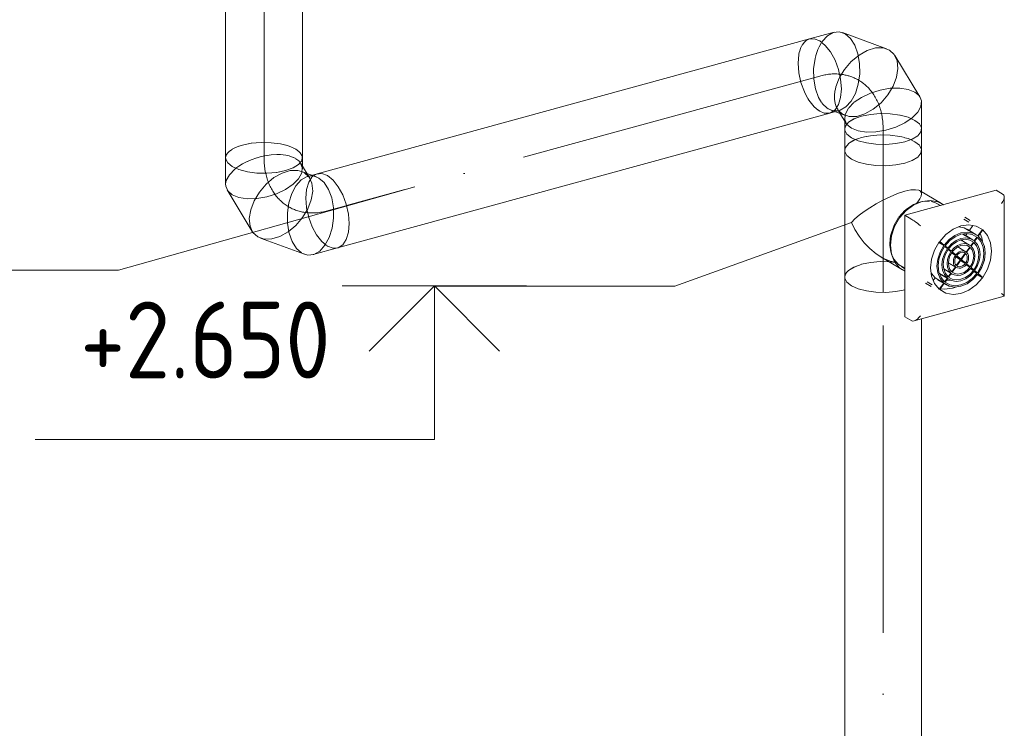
# Model space of a CAD drawing. Header units: millimetres. Extents: x 37142 to 74566, y 2709 to 34045.
# Tile 48 of 58: x 64073 to 65676, y 28080 to 29233. Entities that reach past the tile are written whole.
import ezdxf

# ---------------------------------------------------------------- set-up
doc = ezdxf.new("R2010")
doc.units = ezdxf.units.MM
doc.linetypes.add('ADSK_Осевая', pattern=[700, 500, -100, 0, -100])
for name, color, linetype, lineweight in [('A-____-NOTE-TEXT', 131, 'Continuous', 20), ('G-____-____-DIMS', 111, 'Continuous', 9), ('M-EQPM-____-OTLN', 50, 'Continuous', 20), ('M-HVAC-DUCT-CNTR', 70, 'ADSK_Осевая', 20), ('M-HVAC-DUCT-OTLN', 70, 'Continuous', 20)]:
    doc.layers.add(name, color=color, linetype=linetype, lineweight=lineweight)
doc.styles.add('GOST Common_1', font='GOST_Common.ttf', dxfattribs={"width": 0.9, "height": 125})

# ---------------------------------------------------------------- blocks, each defined once
blk = doc.blocks.new('ADSK_Отвод_Круглый - Стандарт-V25-3D Вент Right')
at = {"layer": 'M-HVAC-DUCT-OTLN', "color": 5}
for p, q in [((-1521.4, 29212.4), (-1561.2, 29201.5)), ((-1435.8, 29185.6), (-1507.5, 29211.8)), ((-1439.7, 29186.7), (-1431.3, 29183.5)), ((-1381.5, 29107.3), (-1422.3, 29174.5)), ((-1379, 29055), (-1379, 29098.3)), ((-1528.2, 29080.9), (-1512.8, 29085.2)), ((-1526.7, 29085.7), (-1502.5, 29076.9)), ((-1512.3, 29081.9), (-1501.5, 29064.1)), ((-1504, 29073), (-1504, 29055))]:
    blk.add_line(p, q, dxfattribs=at)
at = {"layer": 'M-HVAC-DUCT-OTLN', "color": 171}
for p, q in [((-1562.4, 29201.1), (-1566.6, 29198.9)), ((-1511.8, 29140), (-1504.4, 29152)), ((-1389.8, 29115.1), (-1382.5, 29108.8)), ((-1497.5, 29089.3), (-1488.9, 29098.1)), ((-1488.4, 29098.4), (-1476.7, 29106.4)), ((-1547, 29085.4), (-1544.7, 29084)), ((-1544.7, 29084), (-1537.7, 29081)), ((-1514.8, 29086.1), (-1517.2, 29090.2)), ((-1516, 29087.9), (-1514.7, 29085.8)), ((-1514.1, 29084.8), (-1512.3, 29081.9)), ((-1507.4, 29079.3), (-1513.7, 29084.8)), ((-1503.9, 29071), (-1503.4, 29077.6)), ((-1503.4, 29077.8), (-1502.9, 29079.5)), ((-1502.8, 29079.6), (-1497.8, 29088.9)), ((-1501.7, 29064.4), (-1503.8, 29070.5))]:
    blk.add_line(p, q, dxfattribs=at)
at = {"layer": 'M-HVAC-DUCT-OTLN', "color": 151}
for p, q in [((-1545.5, 29188.9), (-1542.5, 29194.4)), ((-1552.2, 29169.7), (-1551.1, 29174.1)), ((-1518.5, 29123.4), (-1514.2, 29135.1)), ((-1519.7, 29117.9), (-1518.5, 29123)), ((-1520.7, 29103.7), (-1520.8, 29104.8)), ((-1530.9, 29087.8), (-1533.1, 29089.2)), ((-1523.8, 29084.9), (-1530.9, 29087.7)), ((-1522, 29084.6), (-1523.7, 29084.9)), ((-1517.2, 29090.2), (-1518.6, 29093.3))]:
    blk.add_line(p, q, dxfattribs=at)
at = {"layer": 'M-HVAC-DUCT-OTLN', "color": 171}
for points in [[(-1541.5, 29195.9, 0), (-1540.7, 29197.2, 0), (-1532.2, 29206.6, 0), (-1522.7, 29212, 0)], [(-1573.6, 29191, 0), (-1575.2, 29187.8, 0), (-1577.8, 29180.5, 0)], [(-1566.7, 29198.9, 0), (-1569.6, 29196.3, 0), (-1573.5, 29191.2, 0)], [(-1577.9, 29179.9, 0), (-1578.8, 29176, 0), (-1580, 29161.9, 0)], [(-1504.4, 29152, 0), (-1493.4, 29164.8, 0), (-1480.7, 29175.3, 0), (-1467.3, 29182.8, 0), (-1454, 29186.8, 0), (-1441.7, 29187.1, 0), (-1439.7, 29186.7, 0)], [(-1580, 29161.9, 0), (-1578.8, 29146.4, 0), (-1575.2, 29130.5, 0), (-1569.6, 29115.4, 0), (-1564.4, 29105.3, 0)], [(-1476.7, 29106.4, 0), (-1462.1, 29113.3, 0), (-1446.2, 29118.4, 0), (-1429.9, 29121.2, 0), (-1414.4, 29121.6, 0), (-1400.7, 29119.5, 0), (-1389.8, 29115.1, 0)], [(-1564.1, 29104.8, 0), (-1562.4, 29102, 0), (-1553.9, 29091.3, 0), (-1547.4, 29085.7, 0)], [(-1537.4, 29080.9, 0), (-1535.6, 29080.5, 0), (-1528.4, 29080.9, 0)], [(-1513, 29085.1, 0), (-1521.3, 29084.5, 0), (-1522, 29084.6, 0)], [(-1476.7, 29075.7, 0), (-1462.1, 29078.7, 0), (-1446.2, 29080, 0), (-1429.9, 29079.6, 0), (-1414.4, 29077.6, 0)], [(-1413.8, 29077.5, 0), (-1400.7, 29074, 0), (-1389.8, 29069.1, 0)], [(-1503.9, 29055.7, 0), (-1502.9, 29059.7, 0), (-1497.8, 29065.9, 0), (-1488.9, 29071.4, 0), (-1476.7, 29075.7, 0)], [(-1389.8, 29069.1, 0), (-1382.5, 29063.3, 0), (-1379.1, 29056.9, 0)]]:
    blk.add_polyline3d(points, dxfattribs=at)
at = {"layer": 'M-HVAC-DUCT-OTLN', "color": 5}
for points in [[(-1522.7, 29212, 0), (-1512.8, 29213.1, 0), (-1503.2, 29209.8, 0)], [(-1503.2, 29209.8, 0), (-1494.6, 29202.4, 0), (-1487.5, 29191.3, 0), (-1482.4, 29177.3, 0), (-1479.7, 29161.3, 0), (-1479.5, 29144.6, 0), (-1481.9, 29128.1, 0)], [(-1544.7, 29198.4, 0), (-1553.9, 29201.9, 0), (-1562.4, 29201.1, 0)], [(-1509.5, 29120.5, 0), (-1510.7, 29136, 0), (-1514.3, 29151.9, 0), (-1519.8, 29167, 0), (-1527.1, 29180.4, 0), (-1535.6, 29191.1, 0), (-1544.7, 29198.4, 0)], [(-1431.3, 29183.5, 0), (-1423.5, 29176.3, 0), (-1418.8, 29166.1, 0), (-1417.5, 29153.5, 0), (-1419.8, 29139.4, 0), (-1425.4, 29124.7, 0), (-1433.9, 29110.5, 0)], [(-1481.9, 29128.1, 0), (-1486.6, 29113, 0), (-1493.5, 29100.3, 0), (-1502, 29091, 0), (-1511.5, 29085.6, 0), (-1512.8, 29085.2, 0)], [(-1528.2, 29080.9, 0), (-1527.1, 29081.3, 0), (-1519.8, 29086.1, 0), (-1514.3, 29094.6, 0), (-1510.7, 29106.4, 0), (-1509.5, 29120.5, 0)], [(-1433.9, 29110.5, 0), (-1444.9, 29097.7, 0), (-1457.6, 29087.1, 0), (-1471, 29079.6, 0), (-1484.3, 29075.6, 0), (-1496.5, 29075.4, 0), (-1506.9, 29079, 0)], [(-1382.5, 29108.8, 0), (-1379.1, 29100.8, 0), (-1380.1, 29091.8, 0), (-1385.2, 29082.5, 0), (-1394.1, 29073.3, 0), (-1406.3, 29064.9, 0)], [(-1493.1, 29056.2, 0), (-1500.5, 29062.6, 0), (-1501.5, 29064, 0)], [(-1406.3, 29064.9, 0), (-1420.8, 29058, 0), (-1436.8, 29053, 0), (-1453.1, 29050.2, 0), (-1468.6, 29049.8, 0), (-1482.2, 29051.8, 0), (-1493.1, 29056.2, 0)], [(-1493.1, 29040.9, 0), (-1500.5, 29046.7, 0), (-1503.8, 29053.1, 0), (-1503.9, 29055.7, 0)], [(-1379.1, 29056.9, 0), (-1380.1, 29050.3, 0), (-1385.2, 29044.1, 0), (-1394.1, 29038.6, 0), (-1406.3, 29034.3, 0)], [(-1406.3, 29034.3, 0), (-1420.8, 29031.3, 0), (-1436.8, 29030, 0), (-1453.1, 29030.3, 0), (-1468.6, 29032.4, 0), (-1482.2, 29036, 0), (-1493.1, 29040.9, 0)]]:
    blk.add_polyline3d(points, dxfattribs=at)
at = {"layer": 'M-HVAC-DUCT-OTLN', "color": 151}
for points in [[(-1551, 29174.5, 0), (-1547.5, 29184.6, 0), (-1545.6, 29188.8, 0)], [(-1541.8, 29098.1, 0), (-1546.7, 29106.3, 0), (-1551.8, 29120.3, 0), (-1554.5, 29136.2, 0), (-1554.7, 29153, 0), (-1552.3, 29169.5, 0)], [(-1514.1, 29135.2, 0), (-1512.9, 29137.7, 0), (-1511.8, 29140, 0)], [(-1520.8, 29105.4, 0), (-1520.8, 29108.9, 0), (-1519.9, 29117.2, 0)], [(-1533.3, 29089.3, 0), (-1539.6, 29095.2, 0), (-1541.5, 29097.7, 0)], [(-1518.6, 29093.4, 0), (-1519.5, 29096.3, 0), (-1520.7, 29103.5, 0)]]:
    blk.add_polyline3d(points, dxfattribs=at)
blk = doc.blocks.new('ADSK_Отвод_Круглый - Стандарт-V26-3D Вент Right')
at = {"layer": 'M-HVAC-DUCT-OTLN', "color": 171}
for p, q in [((-2484.6, 29028.8), (-2490, 29027.1)), ((-2397.8, 29022.2), (-2401.4, 29024.1)), ((-2392.6, 29018.5), (-2397.8, 29022.2)), ((-2390.4, 29000.5), (-2387.1, 28992.5)), ((-2387.1, 29009.9), (-2387.6, 29011.7)), ((-2382.4, 28983.9), (-2387.8, 28985.9)), ((-2387.8, 28985.9), (-2384, 28984.1)), ((-2384, 28984.1), (-2376.1, 28976.9)), ((-2368.9, 28978.9), (-2363.8, 28981.8)), ((-2377.4, 28978.1), (-2378.1, 28977.9)), ((-2378.1, 28977.9), (-2377.3, 28978.1)), ((-2374.2, 28978.9), (-2377, 28978.2)), ((-2371.1, 28977), (-2369.1, 28978.8)), ((-2380.2, 28927.2), (-2381.4, 28942.6)), ((-2376.6, 28911.2), (-2380.2, 28927)), ((-2371.1, 28896.1), (-2376.6, 28910.9)), ((-2346.2, 28864.6), (-2347.8, 28865.6))]:
    blk.add_line(p, q, dxfattribs=at)
at = {"layer": 'M-HVAC-DUCT-OTLN', "color": 151}
for p, q in [((-2437.8, 29012.9), (-2428.6, 29013.4)), ((-2490.5, 28994.5), (-2484.6, 28998.1)), ((-2484.6, 28998.1), (-2476.8, 29002.1)), ((-2444.2, 29012), (-2438, 29012.9)), ((-2401.5, 29008.7), (-2397.8, 29006.8)), ((-2397.6, 29006.7), (-2392.7, 29003)), ((-2392.6, 29003), (-2390.8, 29001)), ((-2495, 28991.2), (-2490.6, 28994.5))]:
    blk.add_line(p, q, dxfattribs=at)
at = {"layer": 'M-HVAC-DUCT-OTLN', "color": 5}
for p, q in [((-2511.9, 29008), (-2511.9, 28964.7)), ((-2374.9, 28975.1), (-2389.4, 28999)), ((-2386.9, 28990), (-2386.9, 29008)), ((-2364.2, 28977.3), (-2382.4, 28983.9)), ((-2362.7, 28982.1), (-2374.2, 28978.9)), ((-2367.8, 28978.3), (-2360, 28975.3)), ((-2509.4, 28955.8), (-2468.6, 28888.5)), ((-2455.1, 28877.5), (-2383.4, 28851.2)), ((-2369.5, 28850.6), (-2329.7, 28861.5))]:
    blk.add_line(p, q, dxfattribs=at)
at = {"layer": 'M-HVAC-DUCT-OTLN', "color": 171}
for points in [[(-2413.9, 29028.7, 0), (-2422.3, 29030.7, 0), (-2437.8, 29032.7, 0), (-2454.1, 29033.1, 0), (-2470.1, 29031.7, 0), (-2484.6, 29028.8, 0)], [(-2508.9, 29015.7, 0), (-2510.8, 29012.7, 0), (-2511.9, 29008.8, 0)], [(-2501.5, 29021.9, 0), (-2505.7, 29018.9, 0), (-2508.8, 29015.9, 0)], [(-2490.6, 29026.9, 0), (-2496.8, 29024.4, 0), (-2501.2, 29022.1, 0)], [(-2401.7, 29024.3, 0), (-2408.7, 29027.1, 0), (-2413.4, 29028.5, 0)], [(-2387.6, 29011.7, 0), (-2390.4, 29016.3, 0), (-2392.5, 29018.4, 0)], [(-2511.9, 28965.7, 0), (-2510.8, 28971.2, 0), (-2505.7, 28980.6, 0), (-2496.8, 28989.8, 0), (-2495.2, 28991.1, 0)], [(-2457, 28952.5, 0), (-2446, 28965.4, 0), (-2433.3, 28975.9, 0), (-2419.9, 28983.4, 0), (-2406.6, 28987.4, 0), (-2394.4, 28987.6, 0), (-2388.4, 28986.1, 0)], [(-2409, 28935, 0), (-2404.3, 28950.1, 0), (-2397.4, 28962.7, 0), (-2388.9, 28972.1, 0), (-2379.4, 28977.5, 0), (-2378.2, 28977.9, 0)], [(-2381.4, 28942.6, 0), (-2380.2, 28956.7, 0), (-2376.6, 28968.4, 0), (-2371.4, 28976.5, 0)], [(-2376.9, 28978.2, 0), (-2369.6, 28978.6, 0), (-2367.8, 28978.3, 0)], [(-2473.4, 28909.5, 0), (-2471.1, 28923.6, 0), (-2465.6, 28938.3, 0), (-2457, 28952.5, 0)], [(-2408.9, 28887.5, 0), (-2411.2, 28901.7, 0), (-2411.4, 28918.5, 0), (-2409, 28935, 0)], [(-2468.9, 28889, 0), (-2472.1, 28896.9, 0), (-2473.4, 28909.5, 0)], [(-2388.1, 28853.5, 0), (-2396.3, 28860.7, 0), (-2403.4, 28871.8, 0), (-2408.5, 28885.8, 0), (-2408.9, 28887.2, 0)], [(-2348.4, 28866, 0), (-2355.3, 28871.9, 0), (-2363.8, 28882.6, 0), (-2371.1, 28896, 0)], [(-2329.8, 28861.5, 0), (-2337, 28861.2, 0), (-2346.2, 28864.6, 0)]]:
    blk.add_polyline3d(points, dxfattribs=at)
at = {"layer": 'M-HVAC-DUCT-OTLN', "color": 151}
for points in [[(-2428.2, 29013.4, 0), (-2422.3, 29013.3, 0), (-2413.9, 29012.3, 0)], [(-2476.5, 29002.3, 0), (-2470.1, 29005, 0), (-2461.1, 29008.1, 0)], [(-2460.7, 29008.3, 0), (-2454.1, 29010.1, 0), (-2444.7, 29012, 0)], [(-2413.6, 29012.3, 0), (-2408.7, 29011.2, 0), (-2401.7, 29008.8, 0)]]:
    blk.add_polyline3d(points, dxfattribs=at)
at = {"layer": 'M-HVAC-DUCT-OTLN', "color": 5}
for points in [[(-2511.9, 29008.8, 0), (-2511.8, 29006.2, 0), (-2508.4, 28999.8, 0), (-2501.1, 28993.9, 0)], [(-2414.2, 28987.3, 0), (-2402, 28991.7, 0), (-2393.1, 28997.2, 0), (-2388, 29003.4, 0), (-2387.1, 29009.9, 0)], [(-2501.1, 28993.9, 0), (-2490.2, 28989, 0), (-2476.5, 28985.4, 0), (-2461, 28983.4, 0), (-2444.8, 28983, 0), (-2428.8, 28984.4, 0), (-2414.2, 28987.3, 0)], [(-2387.1, 28992.5, 0), (-2388, 28983.6, 0), (-2393.1, 28974.2, 0), (-2402, 28965, 0), (-2414.2, 28956.6, 0)], [(-2363.8, 28981.8, 0), (-2355.3, 28982.5, 0), (-2346.2, 28979.1, 0)], [(-2501.1, 28947.9, 0), (-2508.4, 28954.3, 0), (-2511.8, 28962.2, 0), (-2511.9, 28965.7, 0)], [(-2376.1, 28976.9, 0), (-2371.4, 28966.7, 0), (-2370.1, 28954.1, 0), (-2372.4, 28940, 0), (-2378, 28925.3, 0), (-2386.5, 28911.1, 0)], [(-2360, 28975.3, 0), (-2351.3, 28967.8, 0), (-2344.2, 28956.7, 0), (-2339.1, 28942.8, 0), (-2336.4, 28926.8, 0), (-2336.2, 28910, 0), (-2338.6, 28893.5, 0)], [(-2346.2, 28979.1, 0), (-2337, 28971.8, 0), (-2328.5, 28961, 0), (-2321.3, 28947.7, 0), (-2315.7, 28932.5, 0), (-2312.1, 28916.6, 0), (-2310.9, 28901.1, 0)], [(-2414.2, 28956.6, 0), (-2428.8, 28949.7, 0), (-2444.8, 28944.7, 0), (-2461, 28941.9, 0), (-2476.5, 28941.5, 0), (-2490.2, 28943.5, 0), (-2501.1, 28947.9, 0)], [(-2386.5, 28911.1, 0), (-2397.5, 28898.3, 0), (-2410.2, 28887.7, 0), (-2423.6, 28880.2, 0), (-2436.9, 28876.2, 0), (-2449.2, 28876, 0), (-2459.6, 28879.6, 0)], [(-2310.9, 28901.1, 0), (-2312.1, 28887, 0), (-2315.7, 28875.3, 0), (-2321.3, 28866.7, 0), (-2328.5, 28861.9, 0), (-2329.6, 28861.6, 0)], [(-2459.6, 28879.6, 0), (-2467.4, 28886.7, 0), (-2468.6, 28888.5, 0)], [(-2338.6, 28893.5, 0), (-2343.4, 28878.4, 0), (-2350.2, 28865.8, 0), (-2358.7, 28856.4, 0), (-2368.2, 28851, 0), (-2378.1, 28849.9, 0), (-2387.7, 28853.2, 0)]]:
    blk.add_polyline3d(points, dxfattribs=at)
blk = doc.blocks.new('ADSK_Бытовой вентилятор накладной - 200-V29-3D Вент Right')
at = {"layer": 'M-EQPM-____-OTLN', "color": 5}
for p, q in [((-1405.9, 28914.6), (-1257.2, 28955.3)), ((-1246, 28948.7), (-1257.2, 28955.3)), ((-1244.2, 28783.1), (-1244.2, 28944.8)), ((-1347.8, 28930.5), (-1351.8, 28932.9)), ((-1405.9, 28749.7), (-1405.9, 28914.6)), ((-1394.7, 28908), (-1405.9, 28914.6)), ((-1301.7, 28903.4), (-1310, 28908.3)), ((-1290.6, 28883.5), (-1304.7, 28891.8)), ((-1301.3, 28889.5), (-1295.2, 28897.9)), ((-1301.3, 28889.5), (-1287.2, 28881.2)), ((-1279.9, 28891.3), (-1287.2, 28881.2)), ((-1286.6, 28880.7), (-1279.3, 28890.8)), ((-1350.8, 28870.1), (-1342.7, 28865.3)), ((-1350, 28871.4), (-1342.7, 28865.3)), ((-1342.1, 28866.1), (-1349.4, 28872.2)), ((-1300.7, 28866.3), (-1314.8, 28874.6)), ((-1314.8, 28874.6), (-1313, 28873.3)), ((-1313, 28873.3), (-1311.8, 28875)), ((-1313, 28873.3), (-1298.9, 28865)), ((-1311.8, 28884.2), (-1307.2, 28881.4)), ((-1295.7, 28874.9), (-1309.7, 28883.2)), ((-1307.2, 28881.4), (-1304.6, 28884.9)), ((-1307.2, 28881.4), (-1293.1, 28873.1)), ((-1294.5, 28871.1), (-1298.9, 28865)), ((-1298.3, 28864.5), (-1293.9, 28870.6)), ((-1288.7, 28879.1), (-1293.1, 28873.1)), ((-1292.5, 28872.6), (-1288.1, 28878.7)), ((-1341.7, 28863.3), (-1336.9, 28860.4)), ((-1341.3, 28864.1), (-1336.9, 28860.4)), ((-1336.3, 28861.3), (-1340.7, 28864.9)), ((-1335.9, 28858.4), (-1331, 28855.6)), ((-1335.4, 28859.2), (-1331, 28855.6)), ((-1330.5, 28856.4), (-1334.8, 28860)), ((-1330.2, 28853.3), (-1323.7, 28849.5)), ((-1329.6, 28854.3), (-1323.7, 28849.5)), ((-1323.1, 28850.3), (-1329, 28855.2)), ((-1320.1, 28863.1), (-1306.2, 28854.9)), ((-1307.1, 28855.5), (-1319.6, 28862.9)), ((-1300.4, 28863), (-1306.2, 28854.9)), ((-1305.6, 28854.4), (-1299.8, 28862.5)), ((-1335.3, 28837.5), (-1323.7, 28830.7)), ((-1334.9, 28837), (-1322.3, 28829.6)), ((-1323, 28846.9), (-1315.3, 28842.4)), ((-1322.3, 28848.2), (-1315.3, 28842.4)), ((-1315.3, 28842.4), (-1322.3, 28832.7)), ((-1314.7, 28843.2), (-1321.7, 28849.1)), ((-1321.7, 28832.2), (-1314.7, 28841.9)), ((-1315.6, 28840.8), (-1307.7, 28836.1)), ((-1314.8, 28843.1), (-1314.1, 28842.7)), ((-1307.7, 28852.9), (-1314.7, 28843.2)), ((-1314.7, 28841.9), (-1307.7, 28836.1)), ((-1314.1, 28842.7), (-1307.1, 28852.4)), ((-1307.1, 28836.9), (-1314.1, 28842.7)), ((-1411.7, 28831.2), (-1405.9, 28827.8)), ((-1342.7, 28827.5), (-1331, 28820.6)), ((-1342.7, 28827.2), (-1328.6, 28818.9)), ((-1323.7, 28830.7), (-1329.6, 28822.6)), ((-1329, 28822.1), (-1323.1, 28830.2)), ((-1307.1, 28833.9), (-1300.4, 28830)), ((-1306.2, 28834.8), (-1300.4, 28830)), ((-1299.8, 28830.8), (-1305.6, 28835.7)), ((-1299.6, 28828), (-1294.5, 28825.1)), ((-1298.9, 28828.7), (-1294.5, 28825.1)), ((-1293.9, 28825.9), (-1298.3, 28829.6)), ((-1293.7, 28823.2), (-1288.7, 28820.2)), ((-1293.1, 28823.9), (-1288.7, 28820.2)), ((-1288.1, 28821), (-1292.5, 28824.7)), ((-1369.9, 28806.6), (-1361.5, 28801.7)), ((-1359.8, 28808.6), (-1356.8, 28812.7)), ((-1356.8, 28812.7), (-1342.7, 28804.4)), ((-1352.9, 28809.9), (-1338.8, 28801.6)), ((-1349.8, 28820.1), (-1336.9, 28812.5)), ((-1347.8, 28818.5), (-1333.7, 28810.2)), ((-1336.9, 28812.5), (-1341.3, 28806.5)), ((-1340.7, 28806), (-1336.3, 28812)), ((-1331, 28820.6), (-1335.4, 28814.5)), ((-1334.8, 28814.1), (-1330.5, 28820.1)), ((-1331.7, 28818.2), (-1328.8, 28818.8)), ((-1288.3, 28817.8), (-1279.9, 28812.9)), ((-1287.2, 28819), (-1279.9, 28812.9)), ((-1279.3, 28813.7), (-1286.6, 28819.8)), ((-1342.7, 28804.4), (-1350, 28794.4)), ((-1349.4, 28793.9), (-1342.1, 28804)), ((-1391.1, 28742.9), (-1244.3, 28783.1)), ((-1405.9, 28749.7), (-1394.7, 28743.1))]:
    blk.add_line(p, q, dxfattribs=at)
at = {"layer": 'M-EQPM-____-OTLN', "color": 151}
for p, q in [((-1380.2, 28936.5), (-1377.5, 28937)), ((-1377.2, 28937.1), (-1369.1, 28937.7)), ((-1369, 28937.7), (-1366.1, 28937.5)), ((-1427.4, 28850.6), (-1428.4, 28853.8)), ((-1407.2, 28829), (-1416.2, 28834.4))]:
    blk.add_line(p, q, dxfattribs=at)
at = {"layer": 'M-EQPM-____-OTLN', "color": 171}
for p, q in [((-1423.9, 28897.5), (-1416.2, 28910.8)), ((-1430.5, 28868.7), (-1429.2, 28881.5)), ((-1430.4, 28865.9), (-1430.5, 28868.7))]:
    blk.add_line(p, q, dxfattribs=at)
for points in [[(-1391.9, 28932.1, 0), (-1381.7, 28936.1, 0), (-1380.2, 28936.5, 0)], [(-1415.7, 28911.5, 0), (-1406.1, 28922.2, 0), (-1405.1, 28923, 0)], [(-1404.8, 28923.3, 0), (-1394.3, 28930.8, 0), (-1392.1, 28932, 0)], [(-1429.1, 28881.9, 0), (-1428.8, 28883.1, 0), (-1424.2, 28896.9, 0)], [(-1428.4, 28853.8, 0), (-1428.8, 28855.2, 0), (-1430.4, 28865.8, 0)]]:
    blk.add_polyline3d(points, dxfattribs=at)
at = {"layer": 'M-EQPM-____-OTLN', "color": 151}
for points in [[(-1363.2, 28937.1, 0), (-1357.4, 28935.5, 0), (-1348.2, 28930.4, 0)], [(-1416.6, 28834.7, 0), (-1423.9, 28843.5, 0), (-1427.3, 28850.4, 0)]]:
    blk.add_polyline3d(points, dxfattribs=at)
at = {"layer": 'M-EQPM-____-OTLN', "color": 5}
for points in [[(-1248.6, 28933.9, 0), (-1246.6, 28937, 0), (-1245.2, 28940.1, 0), (-1244.4, 28943, 0), (-1244.2, 28945.5, 0), (-1244.8, 28947.4, 0), (-1246, 28948.7, 0)], [(-1394.7, 28908, 0), (-1392.9, 28906.9, 0), (-1390.8, 28905.4, 0), (-1388.3, 28903.6, 0), (-1385.7, 28901.6, 0), (-1383.1, 28899.6, 0), (-1380.8, 28897.7, 0)], [(-1349.4, 28872.2, 0), (-1339.2, 28883.6, 0), (-1327.4, 28892.2, 0), (-1314.7, 28897.5, 0), (-1302, 28899.2, 0), (-1290.1, 28897, 0), (-1279.9, 28891.3, 0)], [(-1287.2, 28881.2, 0), (-1295.3, 28885.7, 0), (-1304.7, 28887.4, 0), (-1314.7, 28886.1, 0), (-1324.7, 28881.9, 0), (-1334.1, 28875.1, 0), (-1342.1, 28866.1, 0)], [(-1318.7, 28895.7, 0), (-1309.4, 28894, 0), (-1301.3, 28889.5, 0)], [(-1279.8, 28872.6, 0), (-1280.9, 28878, 0), (-1283.3, 28885.1, 0)], [(-1279.3, 28890.8, 0), (-1271.6, 28881.6, 0), (-1266.8, 28869.8, 0), (-1265.1, 28856.1, 0), (-1266.8, 28841.6, 0), (-1271.6, 28827.1, 0), (-1279.3, 28813.7, 0)], [(-1350, 28794.4, 0), (-1357.8, 28803.6, 0), (-1362.6, 28815.4, 0), (-1364.3, 28829, 0), (-1362.6, 28843.5, 0), (-1357.8, 28858, 0), (-1350, 28871.4, 0)], [(-1340.7, 28864.9, 0), (-1333, 28873.4, 0), (-1324.2, 28879.8, 0), (-1314.7, 28883.8, 0), (-1305.2, 28885, 0), (-1296.3, 28883.4, 0), (-1288.7, 28879.1, 0)], [(-1293.1, 28873.1, 0), (-1299.4, 28876.6, 0), (-1306.8, 28877.9, 0), (-1314.7, 28876.9, 0), (-1322.6, 28873.6, 0), (-1329.9, 28868.3, 0), (-1336.3, 28861.3, 0)], [(-1334.8, 28860, 0), (-1328.9, 28866.6, 0), (-1322, 28871.6, 0), (-1314.7, 28874.6, 0), (-1307.3, 28875.6, 0), (-1300.5, 28874.4, 0), (-1294.5, 28871.1, 0)], [(-1293.9, 28870.6, 0), (-1289.5, 28865.2, 0), (-1286.7, 28858.4, 0), (-1285.8, 28850.5, 0), (-1286.7, 28842.1, 0), (-1289.5, 28833.7, 0), (-1293.9, 28825.9, 0)], [(-1292.5, 28824.7, 0), (-1287.7, 28833, 0), (-1284.7, 28842, 0), (-1283.7, 28851, 0), (-1284.7, 28859.5, 0), (-1287.7, 28866.9, 0), (-1292.5, 28872.6, 0)], [(-1288.1, 28878.7, 0), (-1282.3, 28871.8, 0), (-1278.7, 28862.9, 0), (-1277.5, 28852.7, 0), (-1278.7, 28841.9, 0), (-1282.3, 28831.1, 0), (-1288.1, 28821, 0)], [(-1286.6, 28819.8, 0), (-1280.6, 28830.4, 0), (-1276.7, 28841.8, 0), (-1275.4, 28853.3, 0), (-1276.7, 28864.1, 0), (-1280.6, 28873.4, 0), (-1286.6, 28880.7, 0)], [(-1342.7, 28865.3, 0), (-1348.8, 28854.7, 0), (-1352.6, 28843.3, 0), (-1353.9, 28831.8, 0), (-1352.6, 28821.1, 0), (-1348.8, 28811.7, 0), (-1342.7, 28804.4, 0)], [(-1341.3, 28806.5, 0), (-1347, 28813.4, 0), (-1350.6, 28822.2, 0), (-1351.9, 28832.4, 0), (-1350.6, 28843.2, 0), (-1347, 28854.1, 0), (-1341.3, 28864.1, 0)], [(-1336.9, 28860.4, 0), (-1341.7, 28852.1, 0), (-1344.6, 28843.1, 0), (-1345.7, 28834.1, 0), (-1344.6, 28825.6, 0), (-1341.7, 28818.3, 0), (-1336.9, 28812.5, 0)], [(-1335.4, 28814.5, 0), (-1339.9, 28819.9, 0), (-1342.6, 28826.8, 0), (-1343.6, 28834.6, 0), (-1342.6, 28843.1, 0), (-1339.9, 28851.4, 0), (-1335.4, 28859.2, 0)], [(-1331, 28855.6, 0), (-1334.5, 28849.5, 0), (-1336.7, 28842.9, 0), (-1337.4, 28836.3, 0), (-1336.7, 28830.2, 0), (-1334.5, 28824.8, 0), (-1331, 28820.6, 0)], [(-1329.6, 28822.6, 0), (-1332.7, 28826.4, 0), (-1334.7, 28831.3, 0), (-1335.3, 28836.9, 0), (-1334.7, 28842.9, 0), (-1332.7, 28848.8, 0), (-1329.6, 28854.3, 0)], [(-1298.9, 28865, 0), (-1303.6, 28867.6, 0), (-1308.9, 28868.5, 0), (-1314.7, 28867.7, 0), (-1320.4, 28865.4, 0), (-1325.8, 28861.5, 0), (-1330.5, 28856.4, 0)], [(-1329, 28855.2, 0), (-1324.8, 28859.8, 0), (-1319.9, 28863.3, 0), (-1314.7, 28865.5, 0), (-1309.5, 28866.1, 0), (-1304.6, 28865.3, 0), (-1300.4, 28863, 0)], [(-1306.2, 28854.9, 0), (-1308.7, 28856.2, 0), (-1311.6, 28856.7, 0), (-1314.7, 28856.3, 0), (-1317.8, 28855, 0), (-1320.6, 28853, 0), (-1323.1, 28850.3, 0)], [(-1321.7, 28849.1, 0), (-1319.6, 28851.3, 0), (-1317.2, 28853, 0), (-1314.7, 28854, 0), (-1312.1, 28854.4, 0), (-1309.8, 28854, 0), (-1307.7, 28852.9, 0)], [(-1305.6, 28835.7, 0), (-1303.8, 28838.9, 0), (-1302.7, 28842.4, 0), (-1302.3, 28846, 0), (-1302.7, 28849.3, 0), (-1303.8, 28852.1, 0), (-1305.6, 28854.4, 0)], [(-1299.8, 28862.5, 0), (-1296.7, 28858.7, 0), (-1294.7, 28853.8, 0), (-1294, 28848.2, 0), (-1294.7, 28842.3, 0), (-1296.7, 28836.3, 0), (-1299.8, 28830.8, 0)], [(-1298.3, 28829.6, 0), (-1294.9, 28835.7, 0), (-1292.7, 28842.2, 0), (-1292, 28848.8, 0), (-1292.7, 28854.9, 0), (-1294.9, 28860.3, 0), (-1298.3, 28864.5, 0)], [(-1323.7, 28849.5, 0), (-1325.6, 28846.2, 0), (-1326.7, 28842.7, 0), (-1327.1, 28839.2, 0), (-1326.7, 28835.9, 0), (-1325.6, 28833, 0), (-1323.7, 28830.7, 0)], [(-1324.7, 28837, 0), (-1325, 28839.7, 0), (-1324.7, 28842.6, 0), (-1323.8, 28845.5, 0), (-1322.3, 28848.2, 0)], [(-1307.1, 28852.4, 0), (-1305.6, 28850.5, 0), (-1304.7, 28848.1, 0), (-1304.4, 28845.4, 0), (-1304.7, 28842.5, 0), (-1305.6, 28839.6, 0), (-1307.1, 28836.9, 0)], [(-1336.3, 28812, 0), (-1329.9, 28808.5, 0), (-1322.6, 28807.2, 0), (-1314.7, 28808.2, 0), (-1306.8, 28811.5, 0), (-1299.4, 28816.8, 0), (-1293.1, 28823.9, 0)], [(-1294.5, 28825.1, 0), (-1300.5, 28818.5, 0), (-1307.3, 28813.6, 0), (-1314.7, 28810.5, 0), (-1322, 28809.5, 0), (-1328.9, 28810.8, 0), (-1334.8, 28814.1, 0)], [(-1330.5, 28820.1, 0), (-1325.8, 28817.6, 0), (-1320.4, 28816.6, 0), (-1314.7, 28817.4, 0), (-1308.9, 28819.8, 0), (-1303.6, 28823.6, 0), (-1298.9, 28828.7, 0)], [(-1300.4, 28830, 0), (-1304.6, 28825.3, 0), (-1309.5, 28821.8, 0), (-1314.7, 28819.7, 0), (-1319.9, 28819, 0), (-1324.8, 28819.8, 0), (-1329, 28822.1, 0)], [(-1322.3, 28832.7, 0), (-1323.8, 28834.6, 0), (-1324.6, 28836.8, 0)], [(-1323.1, 28830.2, 0), (-1320.6, 28828.9, 0), (-1317.8, 28828.4, 0), (-1314.7, 28828.8, 0), (-1311.6, 28830.1, 0), (-1308.7, 28832.1, 0), (-1306.2, 28834.8, 0)], [(-1307.7, 28836.1, 0), (-1309.8, 28833.8, 0), (-1312.1, 28832.2, 0), (-1314.7, 28831.1, 0), (-1317.2, 28830.8, 0), (-1319.6, 28831.1, 0), (-1321.7, 28832.2, 0)], [(-1356.8, 28812.7, 0), (-1362.9, 28820, 0), (-1363.4, 28820.9, 0)], [(-1279.9, 28812.9, 0), (-1290.1, 28801.5, 0), (-1302, 28792.9, 0), (-1314.7, 28787.6, 0), (-1327.4, 28786, 0), (-1339.2, 28788.1, 0), (-1349.4, 28793.9, 0)], [(-1342.1, 28804, 0), (-1334.1, 28799.4, 0), (-1324.7, 28797.8, 0), (-1314.7, 28799.1, 0), (-1304.7, 28803.2, 0), (-1295.3, 28810, 0), (-1287.2, 28819, 0)], [(-1288.7, 28820.2, 0), (-1296.3, 28811.7, 0), (-1305.2, 28805.3, 0), (-1314.7, 28801.3, 0), (-1324.2, 28800.1, 0), (-1333, 28801.7, 0), (-1340.6, 28805.9, 0)], [(-1338.9, 28808.4, 0), (-1338.3, 28808.4, 0), (-1331.4, 28809, 0)], [(-1348.4, 28795, 0), (-1341.5, 28794.3, 0), (-1328.8, 28795.9, 0), (-1324.1, 28797.4, 0)], [(-1248.6, 28787.4, 0), (-1246.6, 28785.7, 0), (-1245.2, 28784.4, 0), (-1244.4, 28783.5, 0), (-1244.2, 28783.1, 0)], [(-1380.8, 28751.2, 0), (-1383.1, 28748.4, 0), (-1385.7, 28745.9, 0), (-1388.3, 28744.1, 0), (-1390.8, 28743, 0), (-1392.9, 28742.6, 0), (-1394.7, 28743.1, 0)]]:
    blk.add_polyline3d(points, dxfattribs=at)
blk = doc.blocks.new('ADSK_Тройник_Круглый - Стандарт-V31-3D Вент Right')
at = {"layer": 'M-HVAC-DUCT-OTLN', "color": 151}
for p, q in [((-1483, 29039), (-1486.2, 29037.7)), ((-1476.7, 29041), (-1482.6, 29039.1)), ((-1469.1, 29042.7), (-1476.7, 29041)), ((-1406.3, 29041), (-1410.8, 29042.1)), ((-1429.8, 28838.8), (-1421.5, 28837.9)), ((-1419.5, 28838.1), (-1422.4, 28838.4))]:
    blk.add_line(p, q, dxfattribs=at)
at = {"layer": 'M-HVAC-DUCT-OTLN', "color": 171}
for p, q in [((-1389.8, 29034.4), (-1396.7, 29037.7)), ((-1382.5, 29028.5), (-1389.8, 29034.4)), ((-1379.1, 29022.1), (-1382.2, 29028.2)), ((-1379, 28949.5), (-1379, 28951.1))]:
    blk.add_line(p, q, dxfattribs=at)
at = {"layer": 'M-HVAC-DUCT-OTLN', "color": 5}
for p, q in [((-1504, 29020.2), (-1504, 28814.2)), ((-1379, 28951.1), (-1379, 29020.2)), ((-1346.4, 28933.7), (-1382, 28954.7)), ((-1445.4, 28847), (-1409.8, 28826))]:
    blk.add_line(p, q, dxfattribs=at)
at = {"layer": 'M-HVAC-DUCT-OTLN', "color": 7}
for p, q in [((-1421.5, 28837.9), (-1420.5, 28837.8)), ((-1420.1, 28837.7), (-1418.6, 28837.5))]:
    blk.add_line(p, q, dxfattribs=at)
at = {"layer": 'M-HVAC-DUCT-OTLN', "color": 171}
for points in [[(-1497.8, 29031.1, 0), (-1502.9, 29024.9, 0), (-1503.9, 29021, 0)], [(-1486.2, 29037.7, 0), (-1488.9, 29036.6, 0), (-1497.7, 29031.2, 0)], [(-1379, 28949.3, 0), (-1379.6, 28946, 0), (-1381.7, 28941.6, 0)], [(-1381.4, 28954.3, 0), (-1380.1, 28953, 0), (-1379, 28949.9, 0), (-1379, 28949.4, 0)], [(-1381.9, 28941.2, 0), (-1385.2, 28936.6, 0), (-1387.8, 28933.5, 0)], [(-1476.7, 28834.9, 0), (-1462.1, 28837.8, 0), (-1446.2, 28839.2, 0), (-1431, 28838.9, 0)], [(-1422.6, 28838.5, 0), (-1430, 28840.1, 0), (-1441.9, 28845, 0)], [(-1503.9, 28814.9, 0), (-1502.9, 28818.8, 0), (-1501.2, 28821.5, 0)], [(-1501, 28821.8, 0), (-1497.8, 28825, 0), (-1488.9, 28830.5, 0), (-1477, 28834.8, 0)]]:
    blk.add_polyline3d(points, dxfattribs=at)
at = {"layer": 'M-HVAC-DUCT-OTLN', "color": 151}
for points in [[(-1410.9, 29042.1, 0), (-1414.4, 29042.8, 0), (-1429.9, 29044.9, 0), (-1446.2, 29045.3, 0), (-1462.1, 29043.9, 0), (-1468.8, 29042.8, 0)], [(-1396.7, 29037.7, 0), (-1400.7, 29039.3, 0), (-1406, 29040.9, 0)]]:
    blk.add_polyline3d(points, dxfattribs=at)
at = {"layer": 'M-HVAC-DUCT-OTLN', "color": 5}
for points in [[(-1503.9, 29021, 0), (-1503.8, 29018.4, 0), (-1500.5, 29011.9, 0), (-1493.1, 29006.1, 0)], [(-1406.3, 28999.5, 0), (-1394.1, 29003.9, 0), (-1385.2, 29009.4, 0), (-1380.1, 29015.6, 0), (-1379.1, 29022.1, 0)], [(-1493.1, 29006.1, 0), (-1482.2, 29001.2, 0), (-1468.6, 28997.6, 0), (-1453.1, 28995.6, 0), (-1436.8, 28995.2, 0), (-1420.8, 28996.6, 0), (-1406.3, 28999.5, 0)], [(-1493.1, 28903.1, 0), (-1487.3, 28908.7, 0), (-1480.3, 28914.6, 0), (-1472.2, 28920.6, 0), (-1463.1, 28926.9, 0), (-1453, 28933.1, 0), (-1441.9, 28939.2, 0), (-1430, 28944.9, 0), (-1417.9, 28949.9, 0), (-1406.3, 28953.7, 0)], [(-1406.3, 28953.7, 0), (-1396.2, 28955.9, 0), (-1388.5, 28956.3, 0), (-1383.1, 28955.3, 0), (-1382, 28954.7, 0)], [(-1378.1, 28937.1, 0), (-1391.5, 28931.5, 0), (-1403.9, 28922.4, 0), (-1414.6, 28910.4, 0), (-1422.8, 28896.3, 0), (-1428, 28881.1, 0), (-1429.7, 28865.8, 0)], [(-1343.4, 28931.8, 0), (-1352.3, 28936.5, 0), (-1364.7, 28938.8, 0), (-1378.1, 28937.1, 0)], [(-1441.9, 28845, 0), (-1453, 28852, 0), (-1463.1, 28860.5, 0), (-1472.2, 28870.1, 0), (-1480.3, 28880.5, 0), (-1487.3, 28891.6, 0), (-1493.1, 28903.1, 0)], [(-1429.7, 28865.8, 0), (-1428, 28851.4, 0), (-1422.8, 28839, 0), (-1414.6, 28829.4, 0), (-1406, 28824.1, 0)], [(-1493.1, 28800, 0), (-1500.5, 28805.9, 0), (-1503.8, 28812.3, 0), (-1503.9, 28814.9, 0)], [(-1406.3, 28793.4, 0), (-1420.8, 28790.5, 0), (-1436.8, 28789.1, 0), (-1453.1, 28789.5, 0), (-1468.6, 28791.6, 0), (-1482.2, 28795.1, 0), (-1493.1, 28800, 0)]]:
    blk.add_polyline3d(points, dxfattribs=at)
blk = doc.blocks.new('Высотные отметки - Стрелка вверх-157591-3D Вент Right')
at = {"layer": 'A-____-NOTE-TEXT'}
for p, q in [((-2939.9, 28825.4), (-3239.9, 28825.4)), ((-3089.9, 28825.4), (-3195.9, 28719.3)), ((-3089.9, 28825.4), (-3089.9, 28575.4)), ((-3089.9, 28825.4), (-2983.8, 28719.3)), ((-3089.9, 28575.4), (-3739.9, 28575.4))]:
    blk.add_line(p, q, dxfattribs=at)

msp = doc.modelspace()

# ---------------------------------------------------------------- linework, layer by layer
at = {"layer": 'G-____-____-DIMS', "lineweight": 20}
for p, q in [((64716.2, 28960.7), (64233.9, 28825.4)), ((65427.2, 28903.1), (65139.9, 28799.6)), ((64233.9, 28825.4), (63830.5, 28825.4)), ((65139.9, 28799.6), (64748.3, 28799.6))]:
    msp.add_line(p, q, dxfattribs=at)
at = {"layer": 'M-HVAC-DUCT-CNTR', "color": 171}
for p, q in [((64470.9, 29008), (64470.9, 29914.4)), ((64470.9, 29008), (64470.9, 29914.4)), ((65375.6, 29141.2), (64605.2, 28930.3)), ((65375.6, 29141.2), (64605.2, 28930.3)), ((65478.9, 29020.2), (65478.9, 29030.1)), ((65478.9, 29020.2), (65478.9, 29030.1)), ((65478.9, 28995.3), (65478.9, 28939.4)), ((65478.9, 28938.8), (65478.9, 28845.2)), ((65478.9, 28844.8), (65478.9, 28814.2)), ((65478.9, 26135.2), (65478.9, 28789.2)), ((65478.9, 26135.2), (65478.9, 28789.2))]:
    msp.add_line(p, q, dxfattribs=at)
at = {"layer": 'M-HVAC-DUCT-CNTR', "color": 151}
for p, q in [((65478.9, 29030.9), (65478.9, 29055)), ((65478.9, 29030.9), (65478.9, 29055)), ((65478.9, 29020.2), (65478.9, 28995.3)), ((64583.6, 28924.4), (64574.2, 28921.8)), ((64583.6, 28924.4), (64574.2, 28921.8)), ((64604.2, 28930.1), (64583.9, 28924.5)), ((64604.2, 28930.1), (64583.9, 28924.5)), ((65478.9, 28790), (65478.9, 28814.2)), ((65478.9, 28790), (65478.9, 28814.2))]:
    msp.add_line(p, q, dxfattribs=at)
for centre, start_param, end_param in [((65375.6, 29026.7), 0.346987, 0.661147), ((64574.2, 29036.3), 2.231943, 2.462952)]:
    msp.add_ellipse(centre, major_axis=(63.4, 107.7), ratio=0.756701, start_param=start_param, end_param=end_param, dxfattribs=at)
at = {"layer": 'M-HVAC-DUCT-CNTR', "color": 171}
for centre, start_param, end_param in [((65375.6, 29026.7), 6.107757, 6.627242), ((65375.6, 29026.7), 5.373536, 6.107472), ((64574.2, 29036.3), 2.462952, 3.802739)]:
    msp.add_ellipse(centre, major_axis=(63.4, 107.7), ratio=0.756701, start_param=start_param, end_param=end_param, dxfattribs=at)
at = {"layer": 'M-HVAC-DUCT-OTLN', "color": 5}
for p, q in [((64408.4, 29957.9), (64408.4, 29008)), ((64533.4, 29008), (64533.4, 29923.3)), ((65359.1, 29201.5), (64557.7, 28982.1)), ((64590.7, 28861.5), (65392.1, 29080.9)), ((65416.4, 29055), (65416.4, 29020.2)), ((65541.4, 29020.2), (65541.4, 29055)), ((65577.3, 28931.8), (65573.9, 28933.7)), ((65620.5, 28906.4), (65611.8, 28911.4)), ((65510.5, 28826), (65514.4, 28823.8)), ((65416.4, 28814.2), (65416.4, 26135.2)), ((65548, 28804), (65557, 28798.6)), ((65541.4, 26135.2), (65541.4, 28746.2))]:
    msp.add_line(p, q, dxfattribs=at)
at = {"layer": 'M-HVAC-DUCT-OTLN', "color": 171}
for p, q in [((65353.7, 29198.9), (65358, 29201.1)), ((65375.6, 29084), (65373.4, 29085.4)), ((65382.7, 29081), (65375.6, 29084)), ((65523.6, 29037.7), (65530.5, 29034.4)), ((65530.5, 29034.4), (65537.8, 29028.5)), ((64430.3, 29027.1), (64435.7, 29028.8)), ((64518.9, 29024.1), (64522.5, 29022.2)), ((64522.5, 29022.2), (64527.7, 29018.5)), ((65538.1, 29028.2), (65541.2, 29022.1)), ((64532.7, 29011.7), (64533.2, 29009.9)), ((64556.6, 28981.8), (64551.4, 28978.9)), ((64551.2, 28978.8), (64549.3, 28977)), ((64539, 28942.6), (64540.1, 28927.2)), ((64540.2, 28927), (64543.7, 28911.2)), ((64543.8, 28910.9), (64549.2, 28896.1)), ((64572.5, 28865.6), (64574.2, 28864.6))]:
    msp.add_line(p, q, dxfattribs=at)
at = {"layer": 'M-HVAC-DUCT-OTLN', "color": 151}
for p, q in [((65434.1, 29037.7), (65437.3, 29039)), ((65437.7, 29039.1), (65443.6, 29041)), ((65443.6, 29041), (65451.3, 29042.7)), ((65509.5, 29042.1), (65514, 29041)), ((65498.8, 28837.9), (65490.6, 28838.8))]:
    msp.add_line(p, q, dxfattribs=at)
at = {"layer": 'M-HVAC-DUCT-OTLN', "color": 7}
for p, q in [((65499.8, 28837.8), (65498.8, 28837.9)), ((65501.8, 28837.5), (65500.2, 28837.7))]:
    msp.add_line(p, q, dxfattribs=at)
at = {"layer": 'M-HVAC-DUCT-OTLN', "color": 171}
for points in [[(65342.6, 29180.5, 0), (65345.1, 29187.8, 0), (65346.7, 29191, 0)], [(65346.9, 29191.2, 0), (65350.7, 29196.3, 0), (65353.6, 29198.9, 0)], [(65340.4, 29161.9, 0), (65341.6, 29176, 0), (65342.4, 29179.9, 0)], [(65355.9, 29105.3, 0), (65350.7, 29115.4, 0), (65345.1, 29130.5, 0), (65341.6, 29146.4, 0), (65340.4, 29161.9, 0)], [(65372.9, 29085.7, 0), (65366.5, 29091.3, 0), (65358, 29102, 0), (65356.2, 29104.8, 0)], [(65391.9, 29080.9, 0), (65384.7, 29080.5, 0), (65382.9, 29080.9, 0)], [(65506, 29077.6, 0), (65490.5, 29079.6, 0), (65474.2, 29080, 0), (65458.2, 29078.7, 0), (65443.6, 29075.7, 0)], [(65530.5, 29069.1, 0), (65519.6, 29074, 0), (65506.5, 29077.5, 0)], [(65443.6, 29075.7, 0), (65431.5, 29071.4, 0), (65422.5, 29065.9, 0), (65417.4, 29059.7, 0), (65416.4, 29055.7, 0)], [(65541.2, 29056.9, 0), (65537.8, 29063.3, 0), (65530.5, 29069.1, 0)], [(64435.7, 29028.8, 0), (64450.3, 29031.7, 0), (64466.2, 29033.1, 0), (64482.5, 29032.7, 0), (64498, 29030.7, 0), (64506.4, 29028.7, 0)], [(65416.4, 29021, 0), (65417.4, 29024.9, 0), (65422.5, 29031.1, 0)], [(65422.6, 29031.2, 0), (65431.5, 29036.6, 0), (65434.1, 29037.7, 0)], [(64408.4, 29008.8, 0), (64409.5, 29012.7, 0), (64411.4, 29015.7, 0)], [(64411.5, 29015.9, 0), (64414.6, 29018.9, 0), (64418.8, 29021.9, 0)], [(64419.2, 29022.1, 0), (64423.5, 29024.4, 0), (64429.7, 29026.9, 0)], [(64506.9, 29028.5, 0), (64511.7, 29027.1, 0), (64518.6, 29024.3, 0)], [(64527.8, 29018.4, 0), (64529.9, 29016.3, 0), (64532.7, 29011.7, 0)], [(64548.9, 28976.5, 0), (64543.7, 28968.4, 0), (64540.2, 28956.7, 0), (64539, 28942.6, 0)], [(64549.3, 28896, 0), (64556.6, 28882.6, 0), (64565.1, 28871.9, 0), (64572, 28866, 0)], [(64574.2, 28864.6, 0), (64583.3, 28861.2, 0), (64590.5, 28861.5, 0)], [(65489.3, 28838.9, 0), (65474.2, 28839.2, 0), (65458.2, 28837.8, 0), (65443.6, 28834.9, 0)], [(65419.1, 28821.5, 0), (65417.4, 28818.8, 0), (65416.4, 28814.9, 0)], [(65443.3, 28834.8, 0), (65431.5, 28830.5, 0), (65422.5, 28825, 0), (65419.4, 28821.8, 0)]]:
    msp.add_polyline3d(points, dxfattribs=at)
at = {"layer": 'M-HVAC-DUCT-OTLN', "color": 5}
for points in [[(65358, 29201.1, 0), (65366.5, 29201.9, 0), (65375.6, 29198.4, 0)], [(65375.6, 29198.4, 0), (65384.7, 29191.1, 0), (65393.2, 29180.4, 0), (65400.5, 29167, 0), (65406.1, 29151.9, 0), (65409.6, 29136, 0), (65410.8, 29120.5, 0)], [(65410.8, 29120.5, 0), (65409.6, 29106.4, 0), (65406.1, 29094.6, 0), (65400.5, 29086.1, 0), (65393.2, 29081.3, 0), (65392.1, 29080.9, 0)], [(65416.4, 29055.7, 0), (65416.5, 29053.1, 0), (65419.9, 29046.7, 0), (65427.2, 29040.9, 0)], [(65514.1, 29034.3, 0), (65526.2, 29038.6, 0), (65535.2, 29044.1, 0), (65540.3, 29050.3, 0), (65541.2, 29056.9, 0)], [(65427.2, 29040.9, 0), (65438.1, 29036, 0), (65451.7, 29032.4, 0), (65467.2, 29030.3, 0), (65483.5, 29030, 0), (65499.5, 29031.3, 0), (65514.1, 29034.3, 0)], [(65427.2, 29006.1, 0), (65419.9, 29011.9, 0), (65416.5, 29018.4, 0), (65416.4, 29021, 0)], [(65541.2, 29022.1, 0), (65540.3, 29015.6, 0), (65535.2, 29009.4, 0), (65526.2, 29003.9, 0), (65514.1, 28999.5, 0)], [(64419.3, 28993.9, 0), (64411.9, 28999.8, 0), (64408.6, 29006.2, 0), (64408.4, 29008.8, 0)], [(64533.2, 29009.9, 0), (64532.3, 29003.4, 0), (64527.2, 28997.2, 0), (64518.3, 28991.7, 0), (64506.1, 28987.3, 0)], [(65514.1, 28999.5, 0), (65499.5, 28996.6, 0), (65483.5, 28995.2, 0), (65467.2, 28995.6, 0), (65451.7, 28997.6, 0), (65438.1, 29001.2, 0), (65427.2, 29006.1, 0)], [(64506.1, 28987.3, 0), (64491.6, 28984.4, 0), (64475.6, 28983, 0), (64459.3, 28983.4, 0), (64443.8, 28985.4, 0), (64430.1, 28989, 0), (64419.3, 28993.9, 0)], [(64574.2, 28979.1, 0), (64565.1, 28982.5, 0), (64556.6, 28981.8, 0)], [(64609.4, 28901.1, 0), (64608.2, 28916.6, 0), (64604.7, 28932.5, 0), (64599.1, 28947.7, 0), (64591.8, 28961, 0), (64583.3, 28971.8, 0), (64574.2, 28979.1, 0)], [(65490.6, 28865.8, 0), (65492.4, 28881.1, 0), (65497.5, 28896.3, 0), (65505.7, 28910.4, 0), (65516.4, 28922.4, 0), (65528.9, 28931.5, 0), (65542.2, 28937.1, 0)], [(65542.2, 28937.1, 0), (65555.6, 28938.8, 0), (65568.1, 28936.5, 0), (65576.9, 28931.8, 0)], [(64590.7, 28861.6, 0), (64591.8, 28861.9, 0), (64599.1, 28866.7, 0), (64604.7, 28875.3, 0), (64608.2, 28887, 0), (64609.4, 28901.1, 0)], [(65514.3, 28824.1, 0), (65505.7, 28829.4, 0), (65497.5, 28839, 0), (65492.4, 28851.4, 0), (65490.6, 28865.8, 0)], [(65416.4, 28814.9, 0), (65416.5, 28812.3, 0), (65419.9, 28805.9, 0), (65427.2, 28800, 0)], [(65427.2, 28800, 0), (65438.1, 28795.1, 0), (65451.7, 28791.6, 0), (65467.2, 28789.5, 0), (65483.5, 28789.1, 0), (65499.5, 28790.5, 0), (65514.1, 28793.4, 0)]]:
    msp.add_polyline3d(points, dxfattribs=at)
at = {"layer": 'M-HVAC-DUCT-OTLN', "color": 151}
for points in [[(65451.6, 29042.8, 0), (65458.2, 29043.9, 0), (65474.2, 29045.3, 0), (65490.5, 29044.9, 0), (65506, 29042.8, 0), (65509.5, 29042.1, 0)], [(65514.4, 29040.9, 0), (65519.6, 29039.3, 0), (65523.6, 29037.7, 0)]]:
    msp.add_polyline3d(points, dxfattribs=at)

# ---------------------------------------------------------------- block references
at = {"layer": 'A-____-NOTE-TEXT'}
msp.add_blockref('Высотные отметки - Стрелка вверх-157591-3D Вент Right', (67838.2, -25.7), dxfattribs=at)
at = {"layer": 'M-EQPM-____-OTLN', "color": 5}
msp.add_blockref('ADSK_Бытовой вентилятор накладной - 200-V29-3D Вент Right', (66920.3, 0), dxfattribs=at)
at = {"layer": 'M-HVAC-DUCT-OTLN', "color": 5}
for name in ['ADSK_Отвод_Круглый - Стандарт-V25-3D Вент Right', 'ADSK_Отвод_Круглый - Стандарт-V26-3D Вент Right', 'ADSK_Тройник_Круглый - Стандарт-V31-3D Вент Right']:
    msp.add_blockref(name, (66920.3, 0), dxfattribs=at)

# ---------------------------------------------------------------- texts
at = {"layer": 'G-____-____-DIMS', "lineweight": 20, "insert": (64171.8, 28774.3), "char_height": 125, "width": 508.377, "attachment_point": 1, "line_spacing_factor": 1.022761, "style": 'GOST Common_1'}
msp.add_mtext('+2.650', dxfattribs=at)

doc.saveas('drawing.dxf')
